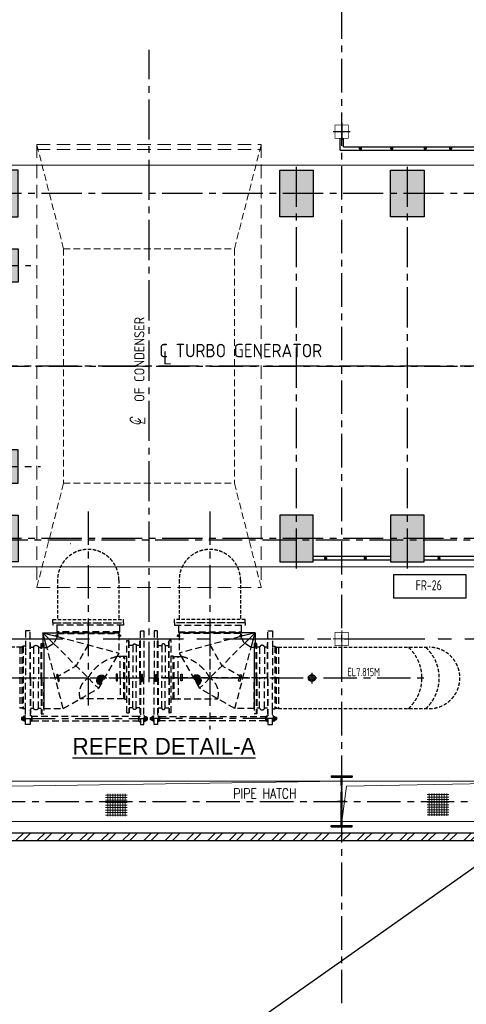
# Model space of a CAD drawing. Extents: x 18893 to 3351893, y -610358 to 406739.
# Tile 4 of 256: x 92423 to 105749, y 98213 to 127616. Entities that reach past the tile are written whole.
import ezdxf
from ezdxf.enums import TextEntityAlignment as Align

# ---------------------------------------------------------------- set-up
doc = ezdxf.new("R2010")
doc.units = 0
doc.header["$LTSCALE"] = 800
doc.header["$MEASUREMENT"] = 0
for name, pattern in [('CENTER', [2, 1.25, -0.25, 0.25, -0.25]), ('CENTER2', [1.125, 0.75, -0.125, 0.125, -0.125]), ('CONTINOUS', [0]), ('DASHED', [0.75, 0.5, -0.25]), ('HIDDEN', [0.375, 0.25, -0.125])]:
    doc.linetypes.add(name, pattern=pattern)
doc.layers.get('0').update_dxf_attribs({"linetype": 'CONTINUOUS'})
for name, color, linetype in [('Aux_col', 7, 'CONTINUOUS'), ('CENTER', 2, 'CENTER'), ('CL', 2, 'CENTER2'), ('COL', 1, 'CENTER'), ('CW PIPE', 6, 'CONTINUOUS'), ('GRID', 8, 'CENTER'), ('GT_5', 4, 'CONTINUOUS'), ('HATCH', 9, 'CONTINUOUS'), ('IPB', 1, 'CONTINUOUS'), ('Rev', 1, 'CONTINUOUS'), ('TGCOL', 2, 'CONTINUOUS'), ('WALL', 6, 'CONTINUOUS')]:
    doc.layers.add(name, color=color, linetype=linetype)
for name, color, linetype, lineweight in [('DIM', 4, 'CONTINUOUS', 13), ('EQUPT', 251, 'HIDDEN', 9), ('LOGO', 7, 'CONTINUOUS', 13), ('Opening', 30, 'CONTINUOUS', 15), ('TEXT', 3, 'CONTINUOUS', 15)]:
    doc.layers.add(name, color=color, linetype=linetype, lineweight=lineweight)
doc.styles.add('HTX31', font='OLB21191')
doc.styles.add('ITALIC', font='italicc')
doc.styles.add('ROMANS', font='ISO9.shx', dxfattribs={"width": 0.8})
doc.styles.add('S3', font='ROMANS1.SHX', dxfattribs={"width": 0.8})
doc.styles.get("Standard").update_dxf_attribs({"font": 'ISO9'})

# ---------------------------------------------------------------- blocks, each defined once
blk = doc.blocks.new('A$C3BFA195D')
at = {"linetype": 'HIDDEN', "ltscale": 500000}
h = blk.add_hatch(dxfattribs=at)
h.set_pattern_fill('ANSI31', color=256, scale=150, style=0)
h.set_pattern_definition([(45, (-3159.016, -9316.842), (-13.258252, 13.258252), [])])
h.paths.add_polyline_path([(-360, -1858, 0.490497), (-275, -1636), (-485, -1636)])
h.paths.add_polyline_path([(-504, -1603), (-485, -1636), (-275, -1636, 0.470678)])
h = blk.add_hatch(dxfattribs=at)
h.set_pattern_fill('ANSI31', color=256, scale=150, angle=45, style=0)
h.set_pattern_definition([(90, (-3159.016, -9316.842), (-18.75, 4e-15), [])])
h.paths.add_polyline_path([(-485, -1636), (-360, -1858, 0.490497), (-275, -1636)])
h.paths.add_polyline_path([(-504, -1603), (-485, -1636), (-275, -1636, 0.470678)])
at = {"linetype": 'HIDDEN'}
for p, q in [((1057, 0), (-1058, 0)), ((-1058, 0), (-1058, -75)), ((-1058, 0), (-1058, -75)), ((1057, 0), (1057, -75)), ((1057, 0), (1057, -75)), ((-1660, -240), (-1660, -1652)), ((-1560, -240), (-1660, -240)), ((-1560, -1652), (-1560, -240)), ((-1058, -75), (-830, -75)), ((-1058, -75), (1057, -75)), ((-932, -75), (-932, -275)), ((-932, -275), (933, -275)), ((-932, -275), (-915, -300)), ((-932, -275), (-915, -300)), ((933, -275), (914, -300)), ((933, -75), (933, -250)), ((933, -75), (933, -250)), ((933, -75), (933, -275)), ((1734, -1684), (1734, -240)), ((1734, -240), (1874, -240)), ((1874, -240), (1874, -766)), ((-1545, -534), (-1560, -534)), ((-1545, -1652), (-1545, -534)), ((-1225, -534), (-1210, -534)), ((-1225, -1652), (-1225, -534)), ((-1210, -1652), (-1210, -534)), ((-1150, -534), (-1210, -534)), ((-1150, -2689), (-1150, -534)), ((-954, -367), (-915, -367)), ((-954, -413), (-954, -367)), ((-915, -413), (-954, -413)), ((914, -325), (-915, -325)), ((-915, -325), (-915, -907)), ((914, -417), (-915, -907)), ((914, -325), (-810, -325)), ((0, -402), (0, -646)), ((954, -367), (914, -367)), ((914, -325), (914, -417)), ((914, -413), (954, -413)), ((914, -417), (1031, -619)), ((954, -413), (954, -367)), ((-1545, -682), (-1435, -682)), ((-1435, -682), (-1435, -1652)), ((-1335, -682), (-1335, -1652)), ((-1335, -682), (-1225, -682)), ((1031, -619), (0, -1650)), ((743, -2564), (1233, -736)), ((1233, -736), (1031, -619)), ((1325, -736), (1233, -736)), ((1325, -626), (1325, -2721)), ((1400, -626), (1325, -626)), ((1325, -736), (1325, -2564)), ((1385, -1684), (1385, -626)), ((1400, -1684), (1400, -626)), ((1485, -726), (1400, -726)), ((1485, -726), (1485, -1684)), ((1634, -726), (1634, -1684)), ((1719, -726), (1634, -726)), ((1719, -1684), (1719, -626)), ((1719, -626), (1734, -626)), ((1874, -704), (1944, -704)), ((1874, -764), (1874, -1694)), ((1874, -764), (1874, -1694)), ((1944, -704), (1944, -2577)), ((1944, -704), (1984, -726)), ((1984, -726), (1984, -2555)), ((1984, -726), (2044, -726)), ((2044, -726), (2044, -2555)), ((-1090, -996), (-1150, -996)), ((-1090, -996), (-1060, -1008)), ((-1090, -2286), (-1090, -996)), ((-1060, -2274), (-1060, -1008)), ((-1060, -1008), (-856, -1008)), ((-950, -1652), (-950, -1008)), ((-915, -907), (-856, -1008)), ((-856, -1008), (-308, -1958)), ((-1660, -3040), (-1660, -1652)), ((-1620, -1752), (-1620, -1552)), ((-1620, -1552), (-1590, -1552)), ((-1590, -1752), (-1620, -1752)), ((-1604, -1682), (-1604, -1622)), ((-1590, -1552), (-1590, -1752)), ((-1560, -1652), (-1560, -3040)), ((-1545, -1652), (-1545, -2689)), ((-1435, -2542), (-1435, -1640)), ((-1335, -2542), (-1335, -1652)), ((-1225, -1652), (-1225, -2689)), ((-1210, -1652), (-1210, -2689)), ((-950, -1652), (-950, -2272)), ((-870, -1540), (-830, -1540)), ((-870, -1740), (-870, -1540)), ((-830, -1740), (-870, -1740)), ((-850, -1680), (-850, -1620)), ((-830, -1540), (-830, -1740)), ((0, -1650), (-308, -1958)), ((855, -1741), (907, -1548)), ((893, -1752), (855, -1741)), ((892, -1679), (908, -1621)), ((945, -1559), (893, -1752)), ((907, -1548), (945, -1559)), ((1325, -2574), (1325, -1684)), ((1325, -1684), (1325, -2574)), ((1325, -1684), (1325, -2574)), ((1385, -1684), (1385, -2721)), ((1400, -1684), (1400, -2721)), ((1485, -2555), (1485, -1684)), ((1634, -2555), (1634, -1684)), ((1719, -1684), (1719, -2721)), ((1734, -1684), (1734, -3040)), ((1874, -2594), (1874, -1684)), ((1874, -2594), (1874, -1684)), ((237, -2272), (-308, -1958)), ((-1090, -2286), (-1150, -2286)), ((-1090, -2286), (-1060, -2274)), ((-1063, -2272), (237, -2272)), ((743, -2564), (237, -2272)), ((-1545, -2542), (-1435, -2542)), ((-1335, -2542), (-1225, -2542)), ((1325, -2564), (743, -2564)), ((1485, -2555), (1400, -2555)), ((1719, -2555), (1634, -2555)), ((1874, -2577), (1944, -2577)), ((1874, -3040), (1874, -2594)), ((1944, -2577), (1984, -2555)), ((1984, -2555), (2044, -2555)), ((-1773, -2838), (-1770, -2835)), ((-1773, -2838), (-1680, -2838)), ((-1773, -2896), (-1773, -2838)), ((-1680, -2896), (-1773, -2896)), ((-1773, -2896), (-1770, -2899)), ((-1770, -2835), (-1680, -2835)), ((-1770, -2899), (-1770, -2835)), ((-1680, -2899), (-1770, -2899)), ((-1728, -2819), (-1728, -2914)), ((-1680, -2803), (-1724, -2803)), ((-1724, -2803), (-1724, -2898)), ((-1724, -2930), (-1724, -2898)), ((-1680, -2930), (-1724, -2930)), ((-1680, -2867), (-1680, -2777)), ((-1680, -2777), (-1660, -2777)), ((-1680, -2867), (-1680, -2957)), ((-1545, -2689), (-1560, -2689)), ((-1520, -2787), (-1560, -2787)), ((-1520, -2947), (-1520, -2787)), ((-1520, -2787), (-1500, -2803)), ((-1520, -2947), (-1500, -2930)), ((-1500, -2803), (1674, -2802)), ((-1500, -2803), (-1500, -2930)), ((1674, -2929), (-1500, -2930)), ((-1225, -2689), (-1210, -2689)), ((-1150, -2689), (-1210, -2689)), ((1400, -2721), (1325, -2721)), ((1694, -2785), (1674, -2802)), ((1674, -2929), (1674, -2802)), ((1694, -2945), (1674, -2929)), ((1694, -2785), (1694, -2945)), ((1694, -2785), (1734, -2785)), ((1719, -2721), (1734, -2721)), ((1894, -2775), (1874, -2775)), ((1894, -2775), (1894, -2955)), ((1894, -2802), (1938, -2802)), ((1894, -2833), (1984, -2833)), ((1894, -2836), (1987, -2836)), ((1987, -2894), (1894, -2894)), ((1984, -2897), (1894, -2897)), ((1894, -2928), (1938, -2928)), ((1938, -2802), (1938, -2833)), ((1938, -2928), (1938, -2833)), ((1942, -2912), (1942, -2818)), ((1987, -2836), (1984, -2833)), ((1984, -2833), (1984, -2897)), ((1987, -2894), (1984, -2897)), ((1987, -2836), (1987, -2894)), ((-1680, -2957), (-1660, -2957)), ((-1560, -3040), (-1660, -3040)), ((-1520, -2947), (-1560, -2947)), ((1694, -2945), (1734, -2945)), ((1734, -3040), (1874, -3040)), ((1894, -2955), (1874, -2955))]:
    blk.add_line(p, q, dxfattribs=at)
at = {"color": 2, "linetype": 'CENTER'}
for p, q in [((0, 0), (0, -2476)), ((1350, -300), (914, -417)), ((1350, -300), (915, -300)), ((1350, -300), (1031, -619)), ((1233, -736), (1350, -300)), ((1350, -300), (1350, -736)), ((1987, -2865), (-1773, -2865))]:
    blk.add_line(p, q, dxfattribs=at)
at = {"linetype": 'HIDDEN', "ltscale": 100000}
for p, q in [((-982, -390), (-887, -390)), ((914, -300), (-915, -300)), ((982, -390), (887, -390))]:
    blk.add_line(p, q, dxfattribs=at)
at = {"linetype": 'HIDDEN', "ltscale": 500000}
for p, q in [((-915, -300), (-915, -325)), ((914, -325), (914, -300)), ((-1724, -2803), (-1728, -2819)), ((-1728, -2914), (-1724, -2930)), ((1942, -2818), (1938, -2802)), ((1942, -2912), (1938, -2928)), ((1734, -3040), (1874, -3040))]:
    blk.add_line(p, q, dxfattribs=at)
at = {"color": 2, "linetype": 'HIDDEN'}
for p, q in [((0, -662), (362, -1288)), ((988, -1650), (362, -1288)), ((2044, -1650), (-1660, -1650))]:
    blk.add_line(p, q, dxfattribs=at)
at = {"linetype": 'HIDDEN'}
for centre, radius, start, end in [((-1385, -682), 50, 0, 180), ((1560, -756), 80.5, 22.2656, 157.7344), ((-1120, -2253), 1272, 28.2822, 78.0051), ((-403, -1714), 150, 284.8953, 133.5162), ((-298, -2120), 556, 344.1042, 57.6539), ((-1385, -2542), 50, 180, 0), ((1560, -2524), 80.5, 202.2656, 337.7344), ((-1696, -2819), 32, 150.3355, 209.6645), ((-1697, -2819), 31.4, 149.7694, 210.2306), ((-1617, -2867), 112, 163.564, 196.436), ((-1611, -2867), 117, 164.2794, 195.7206), ((-1697, -2914), 31.4, 149.7694, 210.2306), ((-1696, -2914), 32, 150.3355, 209.6645), ((1911, -2818), 31.4, 329.7694, 30.2306), ((1910, -2818), 32, 330.3355, 29.6645), ((1826, -2865), 117, 344.2794, 15.7206), ((1831, -2865), 112, 343.564, 16.436), ((1911, -2912), 31.4, 329.7694, 30.2306), ((1910, -2912), 32, 330.3355, 29.6645)]:
    blk.add_arc(centre, radius, start, end, dxfattribs=at)
blk = doc.blocks.new('A$C5C0C65E7')
for p, q in [((-125, 0), (125, 0)), ((0, 125), (0, -125))]:
    blk.add_line(p, q)
at = {"const_width": 10, "flags": 128}
blk.add_lwpolyline([(-100, -100), (100, -100), (100, 100), (-100, 100)], close=True, dxfattribs=at)
blk = doc.blocks.new('A$C72AF697D')
at = {"xscale": 2, "yscale": 2, "zscale": 2}
blk.add_blockref('A$C5C0C65E7', (0, 0), dxfattribs=at)
blk = doc.blocks.new('A$C46F14D0A')
for p, q in [((-250, 0), (250, 0)), ((0, 250), (0, -250))]:
    blk.add_line(p, q)
at = {"const_width": 20, "flags": 128}
blk.add_lwpolyline([(-200, -200), (200, -200), (200, 200), (-200, 200)], close=True, dxfattribs=at)
blk = doc.blocks.new('A$C41E52089')
at = {"layer": 'COL'}
h = blk.add_hatch(dxfattribs=at)
h.set_pattern_fill('ANSI31', color=256, scale=100, style=0)
h.paths.add_polyline_path([(310, -720), (0, -720), (0, -760), (310, -760)])
h.paths.add_polyline_path([(0, -720), (-310, -720), (-310, -760), (0, -760)])
h.paths.add_polyline_path([(0, 0), (-13, 0), (-13, -720), (0, -720)])
h.paths.add_polyline_path([(0, 720), (-13, 720), (-13, 0), (0, 0)])
h.paths.add_polyline_path([(12, 0), (0, 0), (0, -720), (12, -720)])
h.paths.add_polyline_path([(12, 720), (0, 720), (0, 0), (12, 0)])
h.paths.add_polyline_path([(310, 760), (0, 760), (0, 720), (12, 720), (310, 720)])
h.paths.add_polyline_path([(0, 760), (-310, 760), (-310, 720), (0, 720)])
for p, q in [((-310, 760), (310, 760)), ((-310, 760), (-310, 720)), ((-310, 720), (310, 720)), ((-13, -720), (-13, 720)), ((12, -720), (12, 720)), ((310, 760), (310, 720)), ((-310, -720), (310, -720)), ((-310, -760), (-310, -720)), ((-310, -760), (310, -760)), ((310, -760), (310, -720))]:
    blk.add_line(p, q, dxfattribs=at)
at = {"layer": 'COL', "color": 2}
for p, q in [((0, -800), (0, 800)), ((123, 0), (-123, 0))]:
    blk.add_line(p, q, dxfattribs=at)
blk = doc.blocks.new('TG DECK')
h = blk.add_hatch(color=5)
h.dxf.hatch_style = 1
h.paths.add_polyline_path([(212046, -77938), (213046, -77938), (213046, -78938), (212046, -78938)])
at = {"layer": 'HATCH'}
h = blk.add_hatch(dxfattribs=at)
h.set_pattern_fill('AR-CONC', color=256, scale=50, style=0)
h.set_pattern_definition([(50, (-234270.1, -192712), (358.6301, -31.37607), [37.5, -412.5]), (355, (-234270.1, -192712), (-69.37567, 376.09607), [30, -330]), (100.451444, (-234240.2, -192714.6), (289.25442, 344.72), [31.8701, -350.57106]), (46.1842, (-234270.1, -192612), (533.62067, -82.75964), [56.25, -618.75]), (96.63564, (-234225.63, -192618.9), (467.331, 487.0593), [47.8052, -525.8569]), (351.18416, (-234270.1, -192612), (467.331, 487.0593), [45, -495]), (21, (-234220.1, -192637), (298.45353, -201.30945), [37.5, -412.5]), (326, (-234220.1, -192637), (121.65767, 362.57502), [30, -330]), (71.451445, (-234195.23, -192653.77), (420.1112, 161.26558), [31.8701, -350.57106]), (37.5, (-234270.1, -192712), (6.079928, 166.446927), [0, -326, 0, -335, 0, -331.25]), (7.5, (-234270.1, -192712), (131.53477, 197.205856), [0, -191, 0, -318.5, 0, -126.25]), (327.5, (-234381.6, -192712), (266.911218, -11.277436), [0, -125, 0, -390, 0, -517.5]), (317.5, (-234431.6, -192712), (291.59308, 50.05249), [0, -162.5, 0, -259, 0, -367.5])])
h.paths.add_polyline_path([(243271, -69588), (242271, -69588), (242271, -70988), (243271, -70988)])
h.paths.add_polyline_path([(238396, -69588), (239396, -69588), (239396, -70988), (238396, -70988)])
h.paths.add_polyline_path([(236086, -70988), (235086, -70988), (235086, -69588), (236086, -69588)])
h.paths.add_polyline_path([(226286, -69588), (226286, -70988), (227286, -70988), (227286, -69588)])
h.paths.add_polyline_path([(226086, -71938), (227286, -71938), (227286, -72938), (226086, -72938)])
h.paths.add_polyline_path([(218887, -71938), (220087, -71938), (220087, -72938), (218887, -72938)])
h.paths.add_polyline_path([(212046, -71938), (212046, -72938), (213046, -72938), (213046, -71938)])
h.paths.add_polyline_path([(218887, -78938), (220087, -78938), (220087, -77938), (218887, -77938)])
h.paths.add_polyline_path([(226086, -78938), (227286, -78938), (227286, -77938), (226086, -77938)])
h.paths.add_polyline_path([(226286, -81288), (226286, -79888), (227286, -79888), (227286, -81288)])
h.paths.add_polyline_path([(236086, -79888), (235086, -79888), (235086, -81288), (236086, -81288)])
h.paths.add_polyline_path([(238396, -81288), (239396, -81288), (239396, -79888), (238396, -79888)])
h.paths.add_polyline_path([(243271, -81288), (242271, -81288), (242271, -79888), (243271, -79888)])
blk.add_lwpolyline([(212046, -77938), (213046, -77938), (213046, -78938), (212046, -78938)], close=True)
at = {"layer": 'CL', "ltscale": 2}
for p, q in [((231186, -84877), (231186, -65999)), ((226786, -71224), (226786, -69353)), ((235586, -81488), (235586, -69388)), ((238896, -81488), (238896, -69388)), ((242771, -81488), (242771, -69338)), ((243578, -70288), (225799, -70288)), ((212546, -79376), (212546, -71500)), ((219486, -79376), (219486, -71500)), ((226686, -73229), (226686, -71648)), ((211701, -72438), (227664, -72438)), ((243471, -75438), (211402, -75438)), ((226693, -79111), (226693, -77765)), ((211677, -78438), (227950, -78438)), ((226786, -81524), (226786, -79653)), ((243578, -80588), (225799, -80588))]:
    blk.add_line(p, q, dxfattribs=at)
at = {"layer": 'HATCH'}
blk.add_line((218987, -71938), (218962, -71938), dxfattribs=at)
at = {"layer": 'Rev'}
blk.add_line((228835, -80739), (228838, -80738), dxfattribs=at)
at = {"layer": 'TGCOL'}
for points in [[(226286, -69588), (226286, -70988), (227286, -70988), (227286, -69588), (226286, -69588)], [(226286, -81288), (226286, -79888), (227286, -79888), (227286, -81288), (226286, -81288)]]:
    blk.add_lwpolyline(points, dxfattribs=at)
for points in [[(236086, -70988), (235086, -70988), (235086, -69588), (236086, -69588)], [(238396, -69588), (239396, -69588), (239396, -70988), (238396, -70988)], [(243271, -69588), (242271, -69588), (242271, -70988), (243271, -70988)], [(212046, -71938), (212046, -72938), (213046, -72938), (213046, -71938)], [(218887, -71938), (220087, -71938), (220087, -72938), (218887, -72938)], [(226086, -71938), (227286, -71938), (227286, -72938), (226086, -72938)], [(212046, -78938), (212046, -77938), (213046, -77938), (213046, -78938)], [(218887, -78938), (220087, -78938), (220087, -77938), (218887, -77938)], [(226086, -78938), (227286, -78938), (227286, -77938), (226086, -77938)], [(236086, -79888), (235086, -79888), (235086, -81288), (236086, -81288)], [(238396, -81288), (239396, -81288), (239396, -79888), (238396, -79888)], [(243271, -81288), (242271, -81288), (242271, -79888), (243271, -79888)]]:
    blk.add_lwpolyline(points, close=True, dxfattribs=at)
blk = doc.blocks.new('A$C71B3771A')
at = {"layer": 'DIM', "linetype": 'CONTINOUS', "ltscale": 1.5, "flags": 128}
blk.add_lwpolyline([(12285, 6000), (-5035, 6000), (-6185, 4000), (-19340, 4000), (-19340, -4000), (-6185, -4000), (-5035, -6000), (12285, -6000), (12285, 6000)], dxfattribs=at)
blk.add_blockref('TG DECK', (-231186, 75438))

msp = doc.modelspace()

# ---------------------------------------------------------------- hatches: boundary and pattern name
at = {"layer": 'HATCH'}
h = msp.add_hatch(dxfattribs=at)
h.set_pattern_fill('ANSI32', color=256, scale=1200, style=0)
h.set_pattern_definition([(45, (46410.7, 10109.23), (-318.198, 318.198), []), (45, (46622.83, 10109.23), (-318.198, 318.198), [])])
h.paths.add_polyline_path([(87969.21, 103333.93), (82031.71, 103333.93), (82031.71, 103103.93), (87969.21, 103103.93)])
h.paths.add_polyline_path([(92031.71, 103333.93), (88199.21, 103333.93), (88199.21, 103103.93), (92031.71, 103103.93)])
h.paths.add_polyline_path([(102031.71, 103333.93), (92031.71, 103333.93), (92031.71, 103103.93), (102031.71, 103103.93)])
h.paths.add_polyline_path([(112031.71, 103333.93), (102031.71, 103333.93), (102031.71, 103103.93), (112031.71, 103103.93)])
h.paths.add_polyline_path([(122031.71, 103333.93), (112031.71, 103333.93), (112031.71, 103103.93), (122031.71, 103103.93)])
at = {"layer": 'Opening'}
h = msp.add_hatch(dxfattribs=at)
h.set_pattern_fill('ANSI37', color=5, scale=600, angle=45, style=0)
h.set_pattern_definition([(90, (64447.73, 55937.72), (-75, 1e-14), []), (180, (64447.73, 55937.72), (-1e-14, -75), [])])
h.paths.add_polyline_path([(95630.33, 104497.56), (94982.11, 104497.56), (94982.11, 103831.12), (95630.33, 103831.12)])
h = msp.add_hatch(dxfattribs=at)
h.set_pattern_fill('ANSI37', color=5, scale=600, angle=45, style=0)
h.set_pattern_definition([(90, (74043.58, 55949.27), (-75, 1e-14), []), (180, (74043.58, 55949.27), (-1e-14, -75), [])])
h.paths.add_polyline_path([(105226.17, 104509.11), (104577.96, 104509.11), (104577.96, 103842.67), (105226.17, 103842.67)])

# ---------------------------------------------------------------- linework, layer by layer
at = {"color": 2}
for p, q in [((101981.71, 123723.93), (101981.71, 124073.93)), ((102081.71, 123823.93), (102081.71, 124073.93)), ((102081.71, 123823.93), (110491.71, 123823.93)), ((101981.71, 123723.93), (110391.71, 123723.93)), ((103491.98, 111588.07), (101181.98, 111588.07)), ((103491.98, 111473.93), (101181.98, 111473.93)), ((107366.71, 111588.07), (104491.98, 111588.07)), ((107366.71, 111473.93), (104491.98, 111473.93))]:
    msp.add_line(p, q, dxfattribs=at)
at = {"color": 7, "const_width": 50}
for points in [[(102589.27, 123748.93, 1), (102589.27, 123798.93, 1)], [(103525.4, 123748.93, 1), (103525.4, 123798.93, 1)], [(104525.4, 123748.93, 1), (104525.4, 123798.93, 1)], [(105282.98, 123748.93, 1), (105282.98, 123798.93, 1)], [(101550.86, 111504.69, 1), (101550.86, 111554.69, 1)], [(102734.2, 111504.69, 1), (102734.2, 111554.69, 1)], [(104934.47, 111504.69, 1), (104934.47, 111554.69, 1)]]:
    msp.add_lwpolyline(points, format="xyb", close=True, dxfattribs=at)
at = {"layer": 'CENTER'}
for p, q in [((94466.71, 112929.91), (94466.71, 109444.93)), ((98096.71, 112929.91), (98096.71, 106419.08))]:
    msp.add_line(p, q, dxfattribs=at)
at = {"layer": 'CENTER', "ltscale": 0.5}
msp.add_line((101140.71, 108115.74), (101140.71, 107794.99), dxfattribs=at)
at = {"layer": 'CW PIPE', "linetype": 'HIDDEN', "ltscale": 0.5}
for p, q in [((93552.21, 110882.32), (93552.21, 109708.79)), ((95381.21, 110882.32), (95381.21, 109708.79)), ((97182.21, 110882.32), (97182.21, 109708.79)), ((99011.21, 110882.32), (99011.21, 109708.79)), ((93409.21, 109708.79), (95524.21, 109708.79)), ((93409.21, 109608.93), (93409.21, 109708.79)), ((95524.21, 109608.93), (95524.21, 109708.79)), ((99154.21, 109708.79), (97039.21, 109708.79)), ((99154.21, 109608.93), (99154.21, 109708.79)), ((93409.21, 109608.93), (95524.21, 109608.93)), ((99154.21, 109608.93), (97039.21, 109608.93)), ((92422.71, 108873.43), (89418.79, 108873.43)), ((100140.71, 108873.43), (104644.64, 108873.43)), ((100140.71, 107044.43), (104644.64, 107044.43))]:
    msp.add_line(p, q, dxfattribs=at)
at = {"layer": 'CW PIPE', "ltscale": 0.5}
msp.add_line((97039.21, 109608.93), (97039.21, 109708.79), dxfattribs=at)
for radius in [104.43, 65.83]:
    msp.add_circle((101140.71, 107958.93), radius, dxfattribs=at)
at = {"layer": 'CW PIPE', "linetype": 'HIDDEN', "ltscale": 0.5}
for centre, radius, start, end in [((94466.71, 110882.32), 914.5, 0, 180), ((98096.71, 110882.32), 914.5, 0, 180), ((103183.79, 107958.15), 1242.69, 312.67564, 47.511375), ((103698.95, 107958.15), 1242.69, 312.67564, 47.511375), ((104644.64, 107958.93), 914.5, 270, 90)]:
    msp.add_arc(centre, radius, start, end, dxfattribs=at)
at = {"layer": 'EQUPT', "color": 6, "linetype": 'DASHED'}
for p, q in [((92931.71, 123888.32), (99631.71, 123888.32)), ((92931.71, 123888.32), (92931.71, 110659.54)), ((99631.71, 123888.32), (99631.71, 110659.54)), ((92931.71, 123738.32), (99631.71, 123738.32)), ((92931.71, 110659.54), (99631.71, 110659.54))]:
    msp.add_line(p, q, dxfattribs=at)
at = {"layer": 'EQUPT', "color": 6}
for p, q in [((93731.71, 120773.93), (92931.71, 123888.32)), ((98831.71, 120773.93), (99631.71, 123888.32)), ((93731.71, 120773.93), (98831.71, 120773.93)), ((93731.71, 120773.93), (93731.71, 113773.93)), ((98831.71, 120773.93), (98831.71, 113773.93)), ((93731.71, 113773.93), (92931.71, 110659.54)), ((93731.71, 113773.93), (98831.71, 113773.93)), ((98831.71, 113773.93), (99631.71, 110659.54))]:
    msp.add_line(p, q, dxfattribs=at)
at = {"layer": 'GRID'}
for p, q in [((102031.71, 98244.07), (102031.71, 142594.73)), ((69290.59, 117273.93), (108065.52, 117273.93)), ((124663.63, 112073.93), (71037.64, 112073.93)), ((88685.9, 107958.93), (104631.71, 107958.93)), ((53190.34, 104273.93), (165293.46, 104273.93))]:
    msp.add_line(p, q, dxfattribs=at)
at = {"layer": 'GRID', "linetype": 'CENTER2', "ltscale": 4}
msp.add_line((91308.39, 109123.93), (110549.74, 109123.93), dxfattribs=at)
at = {"layer": 'GT_5'}
msp.add_line((217374.11, 181087.17), (39024.11, 54937.17), dxfattribs=at)
at = {"layer": 'IPB'}
msp.add_lwpolyline([(103584.26, 111043.48), (105734.26, 111043.48), (105734.26, 110343.48), (103584.26, 110343.48)], close=True, dxfattribs=at)
at = {"layer": 'Opening'}
for points in [[(92031.71, 104873.93), (102031.71, 104873.93), (102031.71, 103673.93), (92031.71, 103673.93)], [(102031.71, 104873.93), (110096.71, 104873.93), (110096.71, 103673.93), (102031.71, 103673.93)]]:
    msp.add_lwpolyline(points, close=True, dxfattribs=at)
for points in [[(102031.71, 104873.93), (92179.08, 104732.1), (92031.71, 103673.93)], [(110096.71, 104873.93), (102179.08, 104732.1), (102031.71, 103673.93)]]:
    msp.add_lwpolyline(points, dxfattribs=at)
at = {"layer": 'WALL'}
for p, q in [((82031.71, 103333.93), (122631.71, 103333.93)), ((82031.71, 103103.93), (122631.71, 103103.93))]:
    msp.add_line(p, q, dxfattribs=at)

# ---------------------------------------------------------------- block references
at = {"layer": 'Aux_col'}
msp.add_blockref('A$C72AF697D', (102031.71, 124273.93), dxfattribs=at)
at = {"layer": 'COL'}
msp.add_blockref('A$C41E52089', (102031.71, 104273.93), dxfattribs=at)
at = {"layer": 'CW PIPE', "xscale": -1, "rotation": 359.9999999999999}
msp.add_blockref('A$C3BFA195D', (94466.71, 109608.93), dxfattribs=at)
at = {"layer": 'CW PIPE'}
msp.add_blockref('A$C3BFA195D', (98096.71, 109608.93), dxfattribs=at)
at = {"layer": 'DIM'}
for name, p in [('A$C71B3771A', (96281.71, 117273.93)), ('A$C46F14D0A', (102031.71, 109123.93))]:
    msp.add_blockref(name, p, dxfattribs=at)

# ---------------------------------------------------------------- texts
at = {"layer": 'GT_5', "style": 'HTX31'}
msp.add_text('%%UREFER DETAIL-A', height=500, dxfattribs=at).set_placement((96730.62, 105670.37), align=Align.CENTER)
at = {"layer": 'LOGO', "color": 4, "style": 'ROMANS'}
for s, p in [('C TURBO GENERATOR', (96588.46, 117735.03)), ('L', (96702.67, 117519.49))]:
    msp.add_text(s, height=400, dxfattribs=at).set_placement(p, align=Align.MIDDLE_LEFT)
at = {"layer": 'TEXT'}
msp.add_text('OF CONDENSER', height=300, rotation=90, dxfattribs=at).set_placement((96143.98, 116201.92))
at = {"layer": 'TEXT', "linetype": 'Continuous', "style": 'ITALIC', "width": 0.85}
msp.add_text('C', height=300, rotation=90, dxfattribs=at).set_placement((96023.66, 115483.05), (96023.66, 115725.91), align=Align.FIT)
at = {"layer": 'TEXT', "linetype": 'Continuous', "style": 'ITALIC'}
msp.add_text('L', height=300, rotation=90, dxfattribs=at).set_placement((96157.86, 115501.82), (96157.86, 115744.68), align=Align.FIT)
at = {"layer": 'TEXT', "width": 0.8}
for s, style, p in [('FR-26', 'ROMANS', (104630.24, 110577.46)), ('PIPE HATCH', 'S3', (99739.4, 104357.61))]:
    msp.add_text(s, height=300, dxfattribs=dict(at, style=style)).set_placement(p, align=Align.CENTER)
msp.add_text('EL7.815M', height=250, dxfattribs=at).set_placement((102204.7, 108010.68))

doc.saveas('drawing.dxf')
